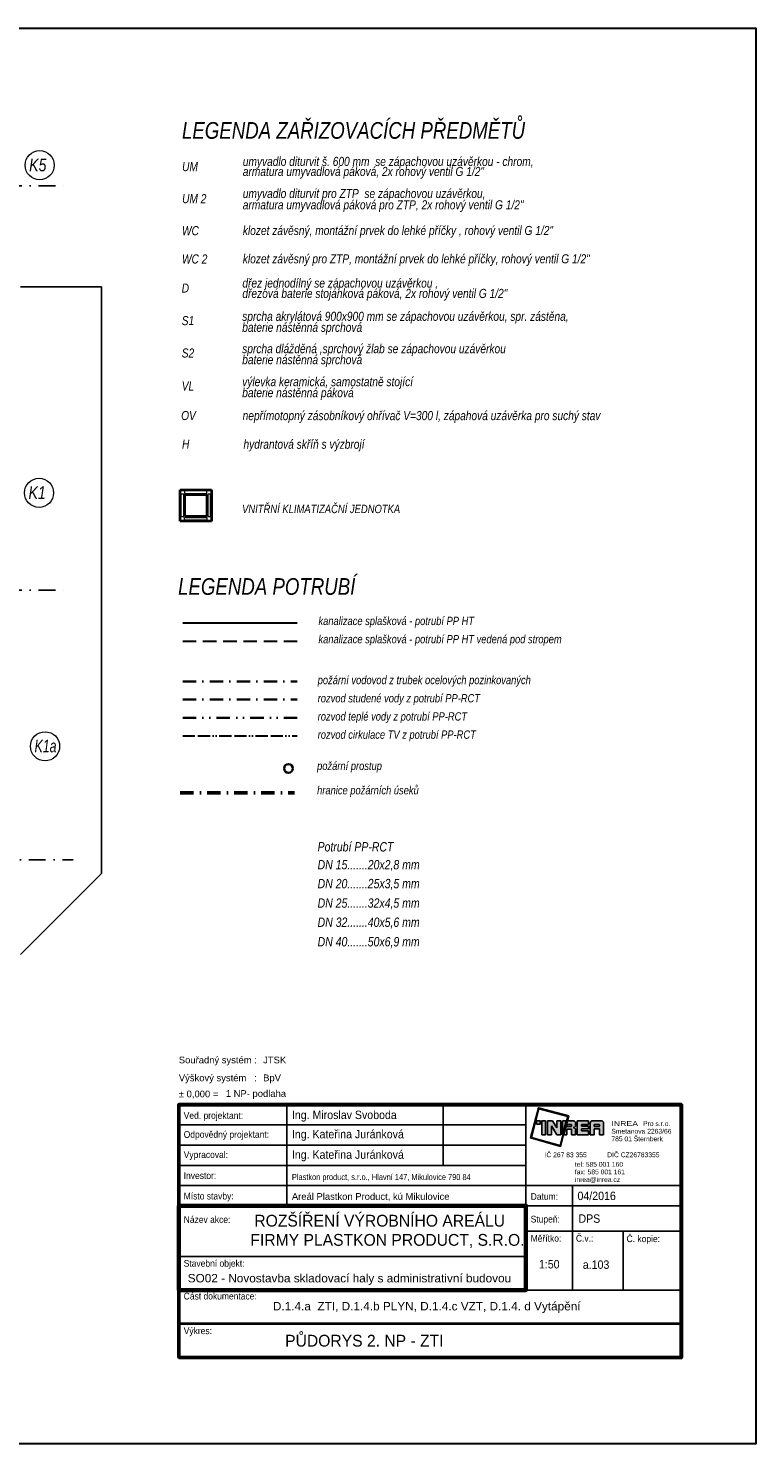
# Model space of a CAD drawing. Header units: millimetres. Extents: x 6435372 to 7248404, y 1559872 to 1886246.
# Tile 140 of 208: x 6912364 to 6923146, y 1702855 to 1723855. Entities that reach past the tile are written whole.
import ezdxf
from ezdxf.enums import TextEntityAlignment as Align

# ---------------------------------------------------------------- set-up
doc = ezdxf.new("R2010")
doc.units = ezdxf.units.MM
for name, pattern in [('ACAD_ISO13W100', [36, 12, -3, 12, -3, 0, -3, 0, -3]), ('DASHDOT', [1, 0.5, -0.25, 0, -0.25]), ('DASHED', [0.75, 0.5, -0.25]), ('DĚLICÍ', [1.25, 0.5, -0.25, 0, -0.25, 0, -0.25]), ('ČERCHOVANÁ', [1, 0.5, -0.25, 0, -0.25])]:
    doc.linetypes.add(name, pattern=pattern)
for name, color, linetype in [('IN_RAZITKO', 7, 'Continuous'), ('matrice DPS', 122, 'Continuous'), ('UT_popis', 7, 'Continuous'), ('VZT_POPIS', 7, 'Continuous'), ('ZTI_POPIS', 7, 'Continuous')]:
    doc.layers.add(name, color=color, linetype=linetype)
for name, color, linetype, lineweight in [('požární prostup', 240, 'Continuous', 35), ('požární úseky', 21, 'ČERCHOVANÁ', 50), ('UT_potrubí', 10, 'Continuous', 30), ('VZT', 130, 'Continuous', 40), ('ZTI-cirkulace', 220, 'ACAD_ISO13W100', 30), ('ZTI-POŽÁRNÍ', 200, 'ČERCHOVANÁ', 35), ('ZTI-SPLAŠKOVÁ KANALIZACE', 80, 'Continuous', 30), ('ZTI-VODA STUDENÁ', 170, 'ČERCHOVANÁ', 35), ('ZTI-VODA TEPLÁ', 10, 'DĚLICÍ', 35)]:
    doc.layers.add(name, color=color, linetype=linetype, lineweight=lineweight)
doc.styles.add('ari-rom-uni', font='arial.ttf')
doc.styles.add('ARIAL', font='arial.ttf')
doc.styles.add('INDRA', font='ariali.ttf')

# ---------------------------------------------------------------- blocks, each defined once
blk = doc.blocks.new('INREA RAZÍTKO')
at = {"layer": 'IN_RAZITKO'}
blk.add_hatch(color=256, dxfattribs=at).paths.add_polyline_path([(-3.869, 7.655), (-3.904, 7.527), (-3.878, 7.527), (-3.839, 7.673), (-4.74, 7.912), (-4.978, 7.018), (-4.08, 6.768), (-3.993, 7.115), (-4.019, 7.115), (-4.098, 6.799), (-4.947, 7.035), (-4.722, 7.882)])
h = blk.add_hatch(color=256, dxfattribs=at)
h.paths.add_polyline_path([(-4.687, 7.527), (-4.792, 7.527), (-4.792, 7.423), (-4.687, 7.423)])
h.paths.add_polyline_path([(-4.527, 7.526), (-4.642, 7.526), (-4.642, 7.115), (-4.527, 7.115)])
h.paths.add_polyline_path([(-4.317, 7.527), (-4.468, 7.527), (-4.468, 7.115), (-4.349, 7.115), (-4.349, 7.381), (-4.189, 7.115), (-4.07, 7.115), (-4.07, 7.527), (-4.189, 7.527), (-4.189, 7.315)])
h.paths.add_polyline_path([(-3.913, 7.527), (-4.023, 7.527), (-4.023, 7.115)])
h.paths.add_polyline_path([(-3.708, 7.527), (-3.877, 7.527), (-3.987, 7.115), (-3.894, 7.115), (-3.894, 7.277), (-3.757, 7.277), (-3.757, 7.115), (-3.638, 7.115), (-3.638, 7.257, 0.414214), (-3.708, 7.327, 0.414214), (-3.638, 7.397), (-3.638, 7.457, 0.414214)])
h.paths.add_polyline_path([(-3.757, 7.419), (-3.757, 7.362), (-3.894, 7.362), (-3.894, 7.419)], flags=16)
h.paths.add_polyline_path([(-3.253, 7.527), (-3.588, 7.527), (-3.588, 7.115), (-3.253, 7.115), (-3.253, 7.225), (-3.465, 7.225), (-3.465, 7.287), (-3.253, 7.287), (-3.253, 7.366), (-3.465, 7.366), (-3.465, 7.421), (-3.253, 7.421)])
h.paths.add_polyline_path([(-2.877, 7.527), (-3.131, 7.527, 0.414214), (-3.201, 7.457), (-3.201, 7.115), (-3.081, 7.115), (-3.081, 7.293), (-2.931, 7.293), (-2.931, 7.115), (-2.807, 7.115), (-2.807, 7.457, 0.414214)])
h.paths.add_polyline_path([(-2.931, 7.421), (-2.931, 7.362), (-3.081, 7.362), (-3.081, 7.421)], flags=16)
at = {"layer": 'IN_RAZITKO', "color": 7}
for p, q in [((-12.195, 8.005), (-12.195, 5.005)), ((-7.564, 8.005), (-7.564, 6.205)), ((-5.108, 2.651), (-5.108, 8.005)), ((-15.395, 7.405), (-5.108, 7.405)), ((-15.395, 6.805), (-5.108, 6.805)), ((-15.395, 6.205), (-5.108, 6.205)), ((-15.395, 5.605), (-5.108, 5.605)), ((-5.108, 5.605), (-0.505, 5.605)), ((-3.727, 5.605), (-3.727, 2.505)), ((-5.108, 5.005), (-0.505, 5.005)), ((-5.108, 4.255), (-0.505, 4.255)), ((-2.225, 4.258), (-2.225, 2.505)), ((-15.395, 3.505), (-5.108, 3.505))]:
    blk.add_line(p, q, dxfattribs=at)
at = {"layer": 'IN_RAZITKO'}
for p, q in [((-4.468, 7.527), (-4.317, 7.527)), ((-4.468, 7.527), (-4.468, 7.115)), ((-4.349, 7.115), (-4.349, 7.381)), ((-4.349, 7.381), (-4.189, 7.115)), ((-4.317, 7.527), (-4.189, 7.315)), ((-4.189, 7.315), (-4.189, 7.527)), ((-4.189, 7.527), (-4.07, 7.527)), ((-4.07, 7.115), (-4.07, 7.527)), ((-4.023, 7.115), (-4.023, 7.527)), ((-3.913, 7.527), (-4.023, 7.115)), ((-4.023, 7.527), (-3.913, 7.527)), ((-3.877, 7.527), (-3.987, 7.115)), ((-3.878, 7.527), (-3.904, 7.527)), ((-3.894, 7.362), (-3.894, 7.419)), ((-3.757, 7.419), (-3.894, 7.419)), ((-3.757, 7.362), (-3.894, 7.362)), ((-3.894, 7.115), (-3.894, 7.277)), ((-3.894, 7.277), (-3.757, 7.277)), ((-3.877, 7.527), (-3.708, 7.527)), ((-3.757, 7.362), (-3.757, 7.419)), ((-3.757, 7.277), (-3.757, 7.115)), ((-3.638, 7.397), (-3.638, 7.457)), ((-3.638, 7.257), (-3.638, 7.115)), ((-3.588, 7.527), (-3.588, 7.115)), ((-3.588, 7.527), (-3.253, 7.527)), ((-3.253, 7.421), (-3.465, 7.421)), ((-3.465, 7.421), (-3.465, 7.366)), ((-3.253, 7.366), (-3.465, 7.366)), ((-3.253, 7.287), (-3.465, 7.287)), ((-3.465, 7.287), (-3.465, 7.225)), ((-3.465, 7.225), (-3.253, 7.225)), ((-3.253, 7.527), (-3.253, 7.421)), ((-3.253, 7.421), (-3.253, 7.527)), ((-3.253, 7.366), (-3.253, 7.287)), ((-3.253, 7.225), (-3.253, 7.115)), ((-3.201, 7.115), (-3.201, 7.457)), ((-3.131, 7.527), (-2.877, 7.527)), ((-2.931, 7.421), (-3.081, 7.421)), ((-3.081, 7.421), (-3.081, 7.362)), ((-3.081, 7.362), (-2.931, 7.362)), ((-2.931, 7.293), (-3.081, 7.293)), ((-3.081, 7.293), (-3.081, 7.115)), ((-2.931, 7.362), (-2.931, 7.421)), ((-2.931, 7.115), (-2.931, 7.293)), ((-2.807, 7.115), (-2.807, 7.457)), ((-4.468, 7.115), (-4.349, 7.115)), ((-4.189, 7.115), (-4.07, 7.115)), ((-3.993, 7.115), (-4.019, 7.115)), ((-3.987, 7.115), (-3.894, 7.115)), ((-3.757, 7.115), (-3.638, 7.115)), ((-3.588, 7.115), (-3.253, 7.115)), ((-3.201, 7.115), (-3.081, 7.115)), ((-2.931, 7.115), (-2.807, 7.115)), ((-5.108, 2.505), (-0.505, 2.505))]:
    blk.add_line(p, q, dxfattribs=at)
at = {"layer": 'IN_RAZITKO', "lineweight": 50}
for points in [[(-15.4, 0.5), (-0.5, 0.5), (-0.5, 8.01), (-15.4, 8.01)], [(-15.395, 0.505), (-0.505, 0.505), (-0.505, 8.005), (-15.395, 8.005)]]:
    blk.add_lwpolyline(points, close=True, dxfattribs=at)
at = {"layer": 'IN_RAZITKO'}
for points in [[(-3.878, 7.527), (-3.839, 7.673), (-4.74, 7.912), (-4.978, 7.018), (-4.08, 6.768), (-3.993, 7.115)], [(-3.904, 7.527), (-3.869, 7.655), (-4.722, 7.882), (-4.947, 7.035), (-4.098, 6.799), (-4.019, 7.115)]]:
    blk.add_lwpolyline(points, dxfattribs=at)
for points in [[(-4.792, 7.423), (-4.687, 7.423), (-4.687, 7.527), (-4.792, 7.527)], [(-4.642, 7.115), (-4.527, 7.115), (-4.527, 7.526), (-4.642, 7.526)]]:
    blk.add_lwpolyline(points, close=True, dxfattribs=at)
at = {"layer": 'IN_RAZITKO', "lineweight": 60}
blk.add_lwpolyline([(-15.395, 2.505), (-5.108, 2.505), (-5.108, 5.005), (-15.395, 5.005)], close=True, dxfattribs=at)
at = {"layer": 'IN_RAZITKO', "const_width": 0.075}
blk.add_lwpolyline([(-15.395, 0.505), (-0.505, 0.505), (-0.505, 1.505), (-15.395, 1.505)], close=True, dxfattribs=at)
at = {"layer": 'IN_RAZITKO'}
for centre, start, end in [((-3.708, 7.457), 0, 90), ((-3.708, 7.397), 270, 360), ((-3.708, 7.257), 360, 90), ((-3.131, 7.457), 90, 180), ((-2.877, 7.457), 0, 90)]:
    blk.add_arc(centre, 0.07, start, end, dxfattribs=at)
at = {"layer": 'IN_RAZITKO', "style": 'ARIAL'}
for s, p in [('Souřadný systém :', (-15.4, 9.432)), ('Výškový systém   :', (-15.4, 8.901)), ('± 0,000 =', (-15.4, 8.423))]:
    blk.add_text(s, height=0.2, dxfattribs=at).set_placement(p, align=Align.TOP_LEFT)
at = {"layer": 'IN_RAZITKO', "color": 3, "style": 'ARIAL'}
for s, p in [('JTSK', (-12.9, 9.432)), ('BpV', (-12.9, 8.901))]:
    blk.add_text(s, height=0.2, dxfattribs=at).set_placement(p, align=Align.TOP_LEFT)
at = {"layer": 'IN_RAZITKO', "color": 7, "style": 'ari-rom-uni', "width": 0.9}
for s, p in [('Ved. projektant:', (-15.255, 7.584)), ('Odpovědný projektant:', (-15.255, 7.022)), ('Vypracoval:', (-15.255, 6.422)), ('Investor:', (-15.255, 5.801)), ('Místo stavby:', (-15.255, 5.193)), ('Datum:', (-4.968, 5.182)), ('Název akce:', (-15.255, 4.497)), ('Stupeň:', (-4.968, 4.509)), ('Měřítko:', (-4.968, 3.94)), ('Č.v.:', (-3.627, 3.94)), ('Č. kopie:', (-2.125, 3.927)), ('Stavební objekt:', (-15.255, 3.197)), ('Část dokumentace:', (-15.255, 2.225)), ('Výkres:', (-15.255, 1.196))]:
    blk.add_text(s, height=0.2, dxfattribs=at).set_placement(p)
at = {"layer": 'IN_RAZITKO', "style": 'ari-rom-uni'}
for s, p in [('Smetanova 2263/66', (-2.575, 7.103)), ('                 Pro s.r.o.', (-2.575, 7.329)), ('785 01 Šternberk', (-2.575, 6.877)), ('IČ 267 83 355           DIČ CZ26783355', (-4.556, 6.404)), ('tel: 585 001 160', (-3.657, 6.122)), ('fax: 585 001 161', (-3.657, 5.896)), ('inrea@inrea.cz', (-3.657, 5.67))]:
    blk.add_text(s, height=0.1425, dxfattribs=at).set_placement(p, align=Align.BOTTOM_LEFT)
at = {"layer": 'IN_RAZITKO', "style": 'ari-rom-uni', "width": 1.3}
blk.add_text('INREA', height=0.1425, dxfattribs=at).set_placement((-2.575, 7.331), align=Align.BOTTOM_LEFT)
at = {"layer": 'IN_RAZITKO', "color": 3, "style": 'ARIAL'}
blk.add_attdef('NULA', (-14.012, 8.227), '', height=0.2, dxfattribs=at)
at = {"layer": 'IN_RAZITKO', "style": 'ari-rom-uni', "width": 0.9, "flags": 12}
for tag, p, height in [('VEDOUCÍ-PROJEKTANT', (-12.053, 7.553), 0.25), ('ODPOVĚDNÝ-PROJEKTANT', (-12.053, 6.964), 0.25), ('VYPRACOVAL', (-12.053, 6.363), 0.25), ('INVESTOR', (-12.053, 5.774), 0.2), ('MÍSTO', (-12.053, 5.149), 0.25), ('DATUM', (-3.585, 5.185), 0.25), ('STUPEŇ', (-3.556, 4.468), 0.25)]:
    blk.add_attdef(tag, p, '', height=height, dxfattribs=at)
at = {"layer": 'IN_RAZITKO', "style": 'ari-rom-uni', "flags": 12}
for tag, height, width, p in [('NÁZEV-1', 0.35, 0.95, (-10.252, 4.438)), ('NÁZEV-2', 0.35, 0.95, (-10.252, 3.876)), ('MĚŘ', 0.25, 0.9, (-4.422, 3.031)), ('ČV', 0.25, 0.9, (-3.034, 3.031)), ('VÝKRES', 0.35, 0.95, (-10.299, 0.801))]:
    blk.add_attdef(tag, text='', height=height, dxfattribs=dict(at, width=width)).set_placement(p, align=Align.CENTER)
at = {"layer": 'IN_RAZITKO', "style": 'ari-rom-uni'}
for tag, p in [('OBJEKT', (-11.248, 2.85)), ('DOKUMENTACE', (-11.26, 1.842))]:
    blk.add_attdef(tag, p, '', height=0.25, dxfattribs=at)

msp = doc.modelspace()

# ---------------------------------------------------------------- linework, layer by layer
at = {"layer": 'matrice DPS', "linetype": 'DASHDOT', "ltscale": 500}
for p, q in [((6911516.8, 1721518), (6913016.8, 1721518)), ((6911516.8, 1715518), (6913016.8, 1715518)), ((6891366.5, 1711518), (6913028.8, 1711518))]:
    msp.add_line(p, q, dxfattribs=at)
at = {"layer": 'matrice DPS', "ltscale": 500}
for p, q in [((6912248.8, 1720018), (6913448.8, 1720018)), ((6913448.8, 1720018), (6913448.8, 1711312.5)), ((6912247.8, 1710112.5), (6913448.8, 1711312.5))]:
    msp.add_line(p, q, dxfattribs=at)
at = {"layer": 'požární prostup', "ltscale": 400}
msp.add_circle((6916218.9, 1712874.6), 64.2, dxfattribs=at)
at = {"layer": 'požární úseky', "ltscale": 400}
msp.add_line((6914614.4, 1712512.7), (6916311.3, 1712512.7), dxfattribs=at)
at = {"layer": 'UT_potrubí', "ltscale": 400}
msp.add_lwpolyline([(6893446.1, 1723854.7), (6923146.1, 1723854.7), (6923146.1, 1702854.7), (6893446.1, 1702854.7)], close=True, dxfattribs=at)
at = {"layer": 'VZT'}
for p, q in [((6914612.5, 1717009.5), (6915079.1, 1717009.5)), ((6914612.5, 1716542.8), (6914612.5, 1717009.5)), ((6915079.1, 1717009.5), (6915079.1, 1716542.8)), ((6914682.5, 1716939.5), (6915009.1, 1716939.5)), ((6914682.5, 1716612.8), (6914682.5, 1716939.5)), ((6915009.1, 1716939.5), (6915009.1, 1716612.8)), ((6915079.1, 1716542.8), (6914612.5, 1716542.8)), ((6915009.1, 1716612.8), (6914682.5, 1716612.8))]:
    msp.add_line(p, q, dxfattribs=at)
at = {"layer": 'VZT', "color": 7, "lineweight": 9}
for p, q in [((6914680.8, 1716995.3), (6914680.8, 1716954.7)), ((6915008.7, 1716995.3), (6914680.8, 1716995.3)), ((6915008.7, 1716954.7), (6915008.7, 1716995.3)), ((6914666.9, 1716940.9), (6914626.3, 1716940.9)), ((6914626.3, 1716940.9), (6914626.3, 1716612.9)), ((6914666.9, 1716612.9), (6914666.9, 1716940.9)), ((6914680.8, 1716954.7), (6915008.7, 1716954.7)), ((6915063.2, 1716940.9), (6915022.6, 1716940.9)), ((6915022.6, 1716940.9), (6915022.6, 1716612.9)), ((6915063.2, 1716612.9), (6915063.2, 1716940.9)), ((6914626.3, 1716612.9), (6914666.9, 1716612.9)), ((6914680.8, 1716557), (6914680.8, 1716597.6)), ((6914680.8, 1716597.6), (6915008.7, 1716597.6)), ((6915008.7, 1716557), (6914680.8, 1716557)), ((6915008.7, 1716597.6), (6915008.7, 1716557)), ((6915022.6, 1716612.9), (6915063.2, 1716612.9))]:
    msp.add_line(p, q, dxfattribs=at)
at = {"layer": 'ZTI-cirkulace', "ltscale": 15}
msp.add_line((6914653.2, 1713355.7), (6916350.1, 1713355.7), dxfattribs=at)
at = {"layer": 'ZTI-POŽÁRNÍ', "ltscale": 400}
msp.add_line((6914653.2, 1714165.7), (6916350.1, 1714165.7), dxfattribs=at)
at = {"layer": 'ZTI-SPLAŠKOVÁ KANALIZACE', "linetype": 'Continuous', "ltscale": 50}
msp.add_line((6914653.2, 1715032.3), (6916350.1, 1715032.3), dxfattribs=at)
at = {"layer": 'ZTI-SPLAŠKOVÁ KANALIZACE', "linetype": 'DASHED', "ltscale": 400}
msp.add_line((6914653.2, 1714762.3), (6916350.1, 1714762.3), dxfattribs=at)
at = {"layer": 'ZTI-SPLAŠKOVÁ KANALIZACE', "lineweight": 18, "ltscale": 400}
for centre in [(6912532.2, 1721823.8), (6912522.8, 1716962.5), (6912612, 1713202.2)]:
    msp.add_circle(centre, 216.2, dxfattribs=at)
at = {"layer": 'ZTI-VODA STUDENÁ', "ltscale": 400}
msp.add_line((6914653.2, 1713895.7), (6916350.1, 1713895.7), dxfattribs=at)
at = {"layer": 'ZTI-VODA TEPLÁ', "ltscale": 400}
msp.add_line((6914653.2, 1713625.7), (6916350.1, 1713625.7), dxfattribs=at)

# ---------------------------------------------------------------- block references
ref = msp.add_blockref('INREA RAZÍTKO', (6922294.9, 1703881.9), dxfattribs=dict(xscale=499.999999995, yscale=499.999999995, zscale=499.999999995))
ref.add_attrib('VEDOUCÍ-PROJEKTANT', 'Ing. Miroslav Svoboda', (6916271, 1707671.2), dxfattribs={"layer": 'IN_RAZITKO', "height": 125, "style": 'ari-rom-uni', "width": 0.9})
ref.add_attrib('ODPOVĚDNÝ-PROJEKTANT', 'Ing. Kateřina Juránková', (6916271, 1707385.3), dxfattribs={"layer": 'IN_RAZITKO', "height": 125, "style": 'ari-rom-uni', "width": 0.9})
ref.add_attrib('VYPRACOVAL', 'Ing. Kateřina Juránková', (6916271, 1707081.8), dxfattribs={"layer": 'IN_RAZITKO', "height": 125, "style": 'ari-rom-uni', "width": 0.9})
ref.add_attrib('INVESTOR', 'Plastkon product, s.r.o., Hlavní 147, Mikulovice 790 84', (6916271, 1706766.1), dxfattribs={"layer": 'IN_RAZITKO', "height": 90, "style": 'ari-rom-uni', "width": 0.8})
ref.add_attrib('MÍSTO', 'Areál Plastkon Product, kú Mikulovice', (6916271, 1706472.7), dxfattribs={"layer": 'IN_RAZITKO', "height": 100, "style": 'ari-rom-uni'})
ref.add_attrib('NÁZEV-1', 'ROZŠÍŘENÍ VÝROBNÍHO AREÁLU ', dxfattribs={"layer": 'IN_RAZITKO', "height": 175, "style": 'ari-rom-uni', "width": 0.95}).set_placement((6917604.8, 1706075.6), align=Align.CENTER)
ref.add_attrib('NÁZEV-2', 'FIRMY PLASTKON PRODUCT, S.R.O.', dxfattribs={"layer": 'IN_RAZITKO', "height": 175, "style": 'ari-rom-uni', "width": 0.95}).set_placement((6917688.2, 1705791.3), align=Align.CENTER)
ref.add_attrib('VÝKRES', '                                   PŮDORYS 2. NP - ZTI', dxfattribs={"layer": 'IN_RAZITKO', "height": 175, "style": 'ari-rom-uni', "width": 0.95}).set_placement((6916215.9, 1704295.1), align=Align.CENTER)
ref.add_attrib('DATUM', '04/2016', (6920505, 1706469.2), dxfattribs={"layer": 'IN_RAZITKO', "height": 125, "style": 'ari-rom-uni', "width": 0.9})
ref.add_attrib('DOKUMENTACE', 'D.1.4.a  ZTI, D.1.4.b PLYN, D.1.4.c VZT, D.1.4. d Vytápění', (6915989.6, 1704832.4), dxfattribs={"layer": 'IN_RAZITKO', "height": 125, "style": 'ari-rom-uni'})
ref.add_attrib('MĚŘ', '1:50', dxfattribs={"layer": 'IN_RAZITKO', "height": 125, "style": 'ari-rom-uni', "width": 0.9}).set_placement((6920086.4, 1705455), align=Align.CENTER)
ref.add_attrib('ČV', 'a.103', dxfattribs={"layer": 'IN_RAZITKO', "height": 125, "style": 'ari-rom-uni', "width": 0.9}).set_placement((6920780.5, 1705449), align=Align.CENTER)
ref.add_attrib('STUPEŇ', 'DPS', (6920519.5, 1706132), dxfattribs={"layer": 'IN_RAZITKO', "height": 125, "style": 'ari-rom-uni', "width": 0.9})
ref.add_attrib('OBJEKT', 'SO02 - Novostavba skladovací haly s administrativní budovou', (6914726.8, 1705248), dxfattribs={"layer": 'IN_RAZITKO', "height": 125, "style": 'ari-rom-uni'})
ref.add_attrib('NULA', '1 NP- podlaha', (6915291.4, 1708000.3), dxfattribs={"layer": 'IN_RAZITKO', "color": 3, "height": 100, "style": 'ARIAL'})

# ---------------------------------------------------------------- texts
at = {"layer": 'UT_popis', "linetype": 'DĚLICÍ', "style": 'INDRA', "width": 0.8}
for s, p in [('LEGENDA ZAŘIZOVACÍCH PŘEDMĚTŮ ', (6914641.6, 1722215.9)), ('LEGENDA POTRUBÍ', (6914584, 1715449.2))]:
    msp.add_text(s, height=247.5, dxfattribs=at).set_placement(p)
at = {"layer": 'VZT_POPIS', "linetype": 'Continuous', "style": 'INDRA', "width": 0.8}
msp.add_text('VNITŘNÍ KLIMATIZAČNÍ JEDNOTKA', height=125, dxfattribs=at).set_placement((6915532.4, 1716661.4))
at = {"layer": 'ZTI-SPLAŠKOVÁ KANALIZACE', "linetype": 'DASHED', "ltscale": 400, "style": 'INDRA'}
for s, width, p in [('K5', 0.8, (6912376.4, 1721733.8)), ('K1', 0.8, (6912367, 1716872.6)), ('K1a ', 0.7, (6912456.2, 1713112.2))]:
    msp.add_text(s, height=187.5, dxfattribs=dict(at, width=width)).set_placement(p)
at = {"layer": 'ZTI_POPIS', "linetype": 'Continuous', "style": 'INDRA', "width": 0.8}
for s, height, p in [('UM ', 135, (6914643.7, 1721735)), ('armatura umyvadlová páková, 2x rohový ventil G 1/2"', 135, (6915543.4, 1721663.5)), ('umyvadlo diturvit š. 600 mm  se zápachovou uzávěrkou - chrom,', 135, (6915543.4, 1721812)), ('UM 2', 135, (6914643.7, 1721259.6)), ('umyvadlo diturvit pro ZTP  se zápachovou uzávěrkou,', 135, (6915543.4, 1721336.5)), ('armatura umyvadlová páková pro ZTP, 2x rohový ventil G 1/2"', 135, (6915543.4, 1721168.5)), ('WC ', 135, (6914641.3, 1720784.8)), ('klozet závěsný, montážní prvek do lehké příčky , rohový ventil G 1/2"', 135, (6915543.9, 1720787.6)), ('WC 2', 135, (6914641.3, 1720364.9)), ('klozet závěsný pro ZTP, montážní prvek do lehké příčky, rohový ventil G 1/2"', 135, (6915543.9, 1720367.6)), ('dřez jednodílný se zápachovou uzávěrkou ,', 135, (6915537.1, 1720007.5)), ('D', 135, (6914637.5, 1719933.3)), ('dřezová baterie stojánková páková, 2x rohový ventil G 1/2"', 135, (6915537.1, 1719853.8)), ('S1', 135, (6914638.2, 1719450.5)), ('sprcha akrylátová 900x900 mm se zápachovou uzávěrkou, spr. zástěna,', 135, (6915534.8, 1719514.4)), ('baterie nástěnná sprchová ', 135, (6915534.8, 1719351.3)), ('S2', 135, (6914638.2, 1718970)), ('sprcha dlážděná ,sprchový žlab se zápachovou uzávěrkou', 135, (6915534.8, 1719033.9)), ('baterie nástěnná sprchová ', 135, (6915534.8, 1718870.7)), ('výlevka keramická, samostatně stojící ', 135, (6915534.8, 1718544.2)), ('VL', 135, (6914638.2, 1718480.3)), ('baterie nástěnná páková', 135, (6915534.8, 1718381.1)), ('OV', 135, (6914629.8, 1718042.1)), ('nepřímotopný zásobníkový ohřívač V=300 l, zápahová uzávěrka pro suchý stav', 135, (6915540.9, 1718041)), ('H', 135, (6914642.6, 1717617.6)), ('hydrantová skříň s výzbrojí', 135, (6915553.6, 1717616.5)), ('kanalizace splašková - potrubí PP HT', 123.75, (6916665.2, 1715000.3)), ('kanalizace splašková - potrubí PP HT vedená pod stropem', 123.75, (6916665.2, 1714730.3)), ('požární vodovod z trubek ocelových pozinkovaných ', 123.75, (6916653.7, 1714123.3)), ('rozvod studené vody z potrubí PP-RCT', 123.75, (6916653.7, 1713853.3)), ('rozvod teplé vody z potrubí PP-RCT', 123.75, (6916653.7, 1713583.3)), ('rozvod cirkulace TV z potrubí PP-RCT', 123.75, (6916653.7, 1713313.3)), ('požární prostup', 123.75, (6916644.9, 1712849.7)), ('hranice požárních úseků', 123.75, (6916644.9, 1712488.4)), ('Potrubí PP-RCT', 139.219, (6916652.2, 1711641.3)), ('DN 15.......20x2,8 mm', 139.219, (6916652.2, 1711375.8)), ('DN 20.......25x3,5 mm', 139.219, (6916652.2, 1711095.1)), ('DN 25.......32x4,5 mm', 139.219, (6916652.2, 1710806.8)), ('DN 32.......40x5,6 mm', 139.219, (6916652.2, 1710522.2)), ('DN 40.......50x6,9 mm', 139.219, (6916652.2, 1710232.6)), ('venkovní dešťový svod napojený na lapač střešních splavenin', 139.219, (6907845.2, 1705367.8))]:
    msp.add_text(s, height=height, dxfattribs=at).set_placement(p)

doc.saveas('drawing.dxf')
